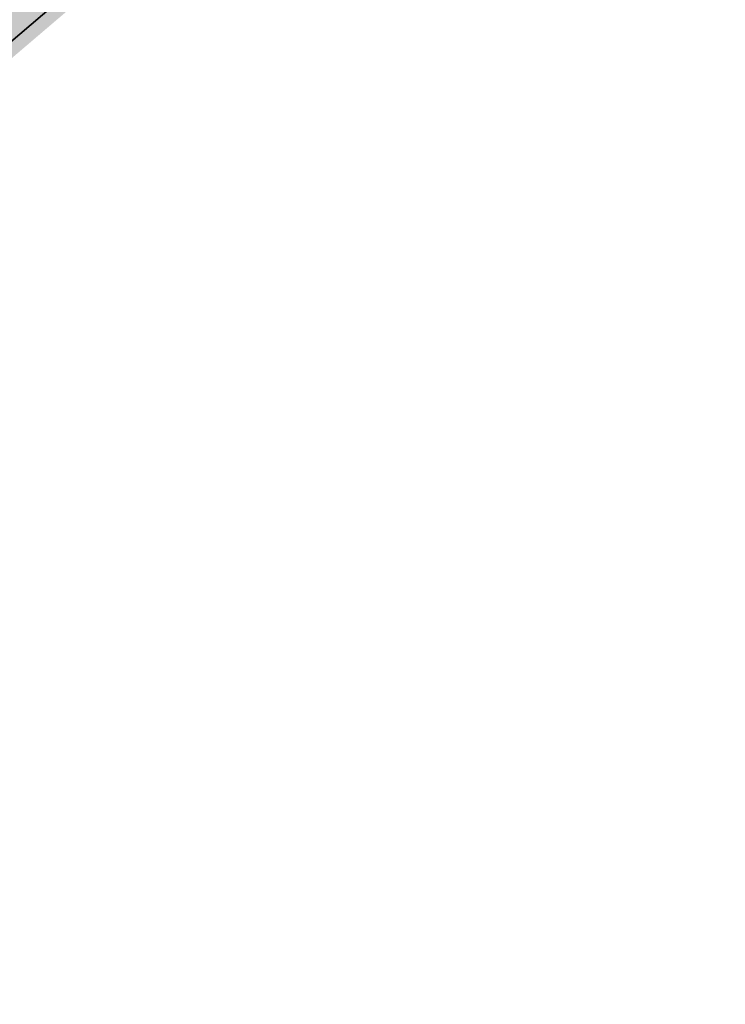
# Model space of a CAD drawing. Header units: metres. Extents: x 104013 to 104665, y 427946 to 428479.
# Tile 183 of 195: x 104453 to 104479, y 428076 to 428113. Entities that reach past the tile are written whole.
import ezdxf

# ---------------------------------------------------------------- set-up
doc = ezdxf.new("R2010")
doc.units = ezdxf.units.M
doc.layers.add('N-WE-GR-GRAS_KRUIDENRIJK-V', color=7, linetype='Continuous', lineweight=18, true_color=0xa5cd98)
doc.layers.add('N-WE-VH-VERHARDING_HALFVERHARDING-V', color=7, linetype='Continuous', lineweight=18, true_color=0xd7aa8c)
doc.layers.add('N-WE-VH-VERHARDING-G', color=7, linetype='Continuous', lineweight=35)

msp = doc.modelspace()

# ---------------------------------------------------------------- hatches: boundary and pattern name
at = {"layer": 'N-WE-GR-GRAS_KRUIDENRIJK-V'}
h = msp.add_hatch(color=256, dxfattribs=at)
h.dxf.hatch_style = 1
h.paths.add_polyline_path([(104425.732, 428087.904), (104432.8, 428094.176), (104437.849, 428098.655), (104443.01, 428103.13), (104450.019, 428108.994), (104464.719, 428121.532), (104479.161, 428133.843), (104474.846, 428137.706), (104472.106, 428135.359), (104473.669, 428133.526), (104472.898, 428129.161), (104464.394, 428121.912), (104449.696, 428109.375), (104442.686, 428103.51), (104437.519, 428099.031), (104433.952, 428095.878), (104427.7, 428094.955), (104418.598, 428086.929), (104416.599, 428080.483), (104414.017, 428078.206), (104410.55, 428075.322), (104399.534, 428066.075), (104392.053, 428059.624), (104392.167, 428059.062), (104399.858, 428065.694), (104410.87, 428074.939), (104414.342, 428077.826), (104419.77, 428082.614)])
at = {"layer": 'N-WE-VH-VERHARDING_HALFVERHARDING-V'}
h = msp.add_hatch(color=256, dxfattribs=at)
h.paths.add_polyline_path([(104341.58, 428016.075), (104356.13, 428028.597), (104358.561, 428035.522), (104364.818, 428040.893), (104372.486, 428042.845), (104378.753, 428048.256), (104388.465, 428056.53), (104392.053, 428059.624), (104391.713, 428061.311), (104387.489, 428057.669), (104377.777, 428049.395), (104371.762, 428044.209), (104364.101, 428042.267), (104355.995, 428051.64), (104354.858, 428050.661), (104362.956, 428041.298), (104357.273, 428036.403), (104354.848, 428029.472), (104340.601, 428017.212), (104326.189, 428004.801), (104324.358, 428003.203), (104317.323, 428002.029), (104315.144, 428000.145), (104325.024, 428001.794), (104327.171, 428003.667)])
h.paths.add_polyline_path([(104418.598, 428086.929), (104427.7, 428094.955), (104433.969, 428095.881), (104437.519, 428099.031), (104442.686, 428103.51), (104449.696, 428109.375), (104464.394, 428121.912), (104472.898, 428129.161), (104473.669, 428133.526), (104472.106, 428135.359), (104470.967, 428134.383), (104472.069, 428133.091), (104471.514, 428129.953), (104463.421, 428123.054), (104448.728, 428110.521), (104441.713, 428104.652), (104436.53, 428100.159), (104433.308, 428097.299), (104427.041, 428096.374), (104418.891, 428105.798), (104417.757, 428104.817), (104425.906, 428095.393), (104418.425, 428088.757), (104410.177, 428098.294), (104409.04, 428097.315), (104417.29, 428087.776), (104415.244, 428081.177), (104409.588, 428076.474), (104398.562, 428067.217), (104391.713, 428061.311), (104392.053, 428059.624), (104399.534, 428066.075), (104410.55, 428075.322), (104414.017, 428078.206), (104416.6, 428080.484)])

# ---------------------------------------------------------------- linework, layer by layer
at = {"layer": 'N-WE-VH-VERHARDING-G', "flags": 128}
msp.add_lwpolyline([(104472.898, 428129.161), (104464.394, 428121.912), (104449.696, 428109.375), (104442.686, 428103.51), (104437.519, 428099.031), (104433.969, 428095.881)], dxfattribs=at)

doc.saveas('drawing.dxf')
